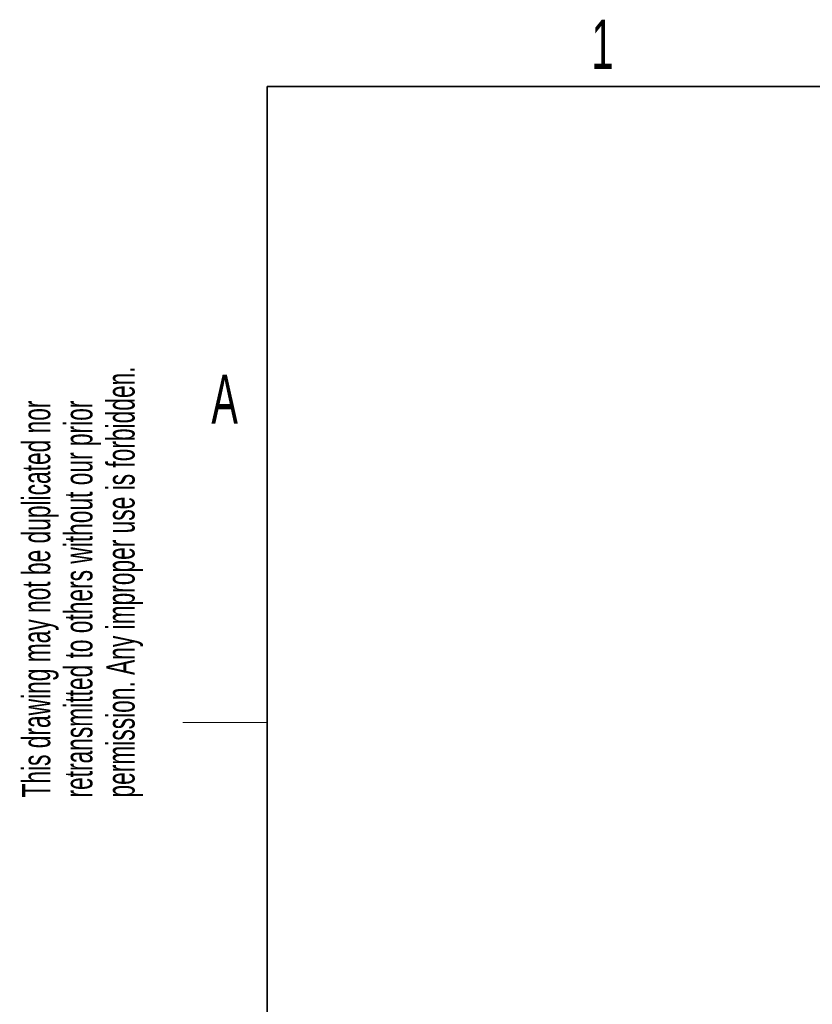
# Model space of a CAD drawing. Header units: millimetres. Extents: x 5 to 418, y 2 to 292.
# Tile 40 of 74: x 8 to 65, y 217 to 287. Entities that reach past the tile are written whole.
import ezdxf

# ---------------------------------------------------------------- set-up
doc = ezdxf.new("R2010")
doc.units = ezdxf.units.MM
doc.layers.add('SLD-0', color=7, linetype='Continuous')
doc.styles.add('SLDTEXTSTYLE0', font='TXT', dxfattribs={"width": 0.605})

msp = doc.modelspace()

# ---------------------------------------------------------------- linework, layer by layer
at = {"layer": 'SLD-0', "lineweight": 35}
for p, q in [((408, 282.5), (26, 282.5)), ((26, 282.5), (26, 12))]:
    msp.add_line(p, q, dxfattribs=at)
at = {"layer": 'SLD-0', "lineweight": 18}
msp.add_line((20, 237.25), (26, 237.25), dxfattribs=at)

# ---------------------------------------------------------------- texts
at = {"layer": 'SLD-0', "char_height": 3.5, "attachment_point": 2, "style": 'SLDTEXTSTYLE0'}
for s, insert in [('1', (49.8527, 287.243)), ('A', (22.9816, 262.0011))]:
    msp.add_mtext(s, dxfattribs=dict(at, insert=insert))
at = {"layer": 'SLD-0', "char_height": 2, "attachment_point": 1, "rotation": 90, "style": 'SLDTEXTSTYLE0'}
for s, insert in [('permission. Any improper use is forbidden.', (14.5783, 231.9088)), ('retransmitted to others without our prior', (11.5783, 231.9088)), ('This drawing may not be duplicated nor', (8.5783, 231.9088))]:
    msp.add_mtext(s, dxfattribs=dict(at, insert=insert))

doc.saveas('drawing.dxf')
